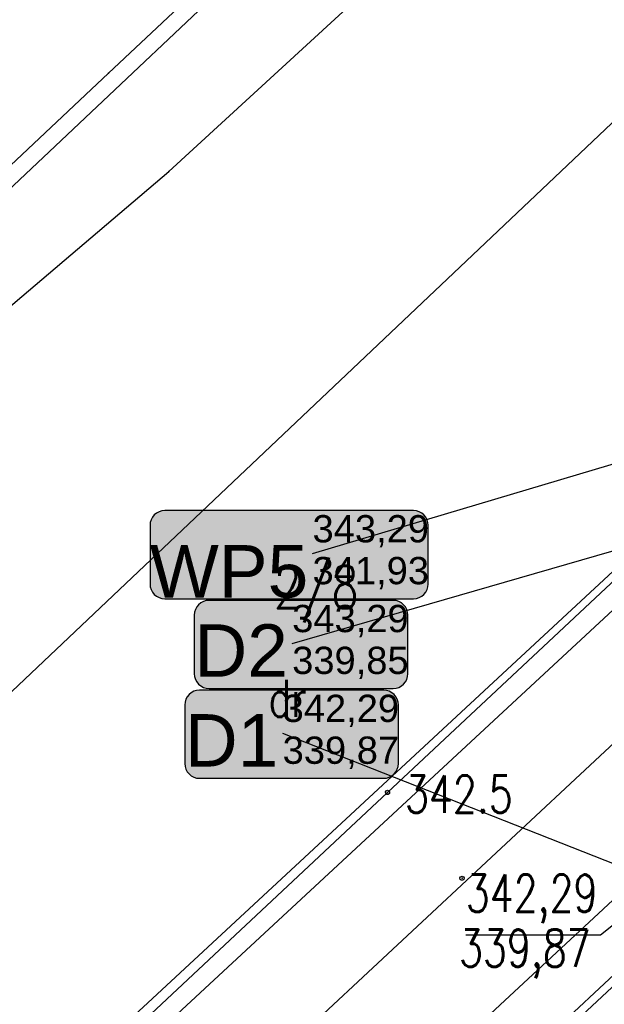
# Model space of a CAD drawing. Extents: x 5552506 to 5553307, y 5642054 to 5642708.
# Tile 38 of 72: x 5552828 to 5552841, y 5642494 to 5642517. Entities that reach past the tile are written whole.
import ezdxf
from ezdxf.enums import TextEntityAlignment as Align
from ezdxf.lldxf.tags import DXFTag

# ---------------------------------------------------------------- set-up
doc = ezdxf.new("R2010")
doc.units = 0
doc.header["$MEASUREMENT"] = 0
doc.layers.add('A_SC_WID', color=1, linetype='Continuous', lineweight=18)
for name, color, linetype in [('EGB_DzialkaEwidencyjna', 7, 'Continuous'), ('EGB_KonturUzytkuGruntowego', 7, 'Continuous'), ('GES_PrzewodTelekomunikacyjny', 7, 'Continuous'), ('GES_Rzedna', 7, 'Continuous'), ('IS_Węzeł_sieci_kanalizacyjnej_-_opisy', 7, 'Continuous'), ('OT_Komunikacja', 7, 'Continuous'), ('OT_Ogrodzenia', 7, 'Continuous'), ('OT_Rzedna', 7, 'Continuous'), ('OT_Skarpa', 7, 'Continuous')]:
    doc.layers.add(name, color=color, linetype=linetype)
doc.styles.get("Standard").update_dxf_attribs({"font": 'arial.ttf'})
doc.styles.add('STYL_ARIAL', font='simplex', dxfattribs={"width": 0.75, "oblique": 0.1})
tags = doc.linetypes.add('SOLID', pattern=[10, 10, 0]).pattern_tags.tags
tags[6:7] = [DXFTag(74, 4), DXFTag(75, 0), DXFTag(340, '0'), DXFTag(46, 0.0), DXFTag(50, 0.0), DXFTag(44, 0.0), DXFTag(45, 0.0)]
tags[4:5] = [DXFTag(74, 4), DXFTag(75, 0), DXFTag(340, '0'), DXFTag(46, 0.0), DXFTag(50, 0.0), DXFTag(44, 0.0), DXFTag(45, 0.0)]

# ---------------------------------------------------------------- blocks, each defined once
blk = doc.blocks.new('RTPW01')
at = {"color": 7}
blk.add_polyline3d([(0, 0.1, 0), (0.0643, 0.0766, 0), (0.0985, 0.0174, 0), (0.0866, -0.05, 0), (0.0342, -0.094, 0), (-0.0342, -0.094, 0), (-0.0866, -0.05, 0), (-0.0985, 0.0174, 0), (-0.0643, 0.0766, 0), (0, 0.1, 0)], dxfattribs=at)

msp = doc.modelspace()

# ---------------------------------------------------------------- hatches: boundary and pattern name
at = {"layer": 'IS_Węzeł_sieci_kanalizacyjnej_-_opisy', "linetype": 'SOLID', "ltscale": 0.01, "true_color": 0xffffff}
h = msp.add_hatch(color=7, dxfattribs=at)
edge = h.paths.add_edge_path()
edge.add_arc((5552836.91139, 5642503.93591), 0.345, 270, 360)
edge.add_line((5552837.25639, 5642503.93591), (5552837.25639, 5642505.31591))
edge.add_arc((5552836.91139, 5642505.31591), 0.345, 0, 90)
edge.add_line((5552836.91139, 5642505.66091), (5552831.06139, 5642505.66091))
edge.add_arc((5552831.06139, 5642505.31591), 0.345, 90, 180)
edge.add_line((5552830.71639, 5642505.31591), (5552830.71639, 5642503.93591))
edge.add_arc((5552831.06139, 5642503.93591), 0.345, 180, 270)
edge.add_line((5552831.06139, 5642503.59091), (5552836.91139, 5642503.59091))
h = msp.add_hatch(color=7, dxfattribs=at)
edge = h.paths.add_edge_path()
edge.add_arc((5552836.43292, 5642501.82643), 0.345, 270, 360)
edge.add_line((5552836.77792, 5642501.82643), (5552836.77792, 5642503.20643))
edge.add_arc((5552836.43292, 5642503.20643), 0.345, 0, 90)
edge.add_line((5552836.43292, 5642503.55143), (5552832.10292, 5642503.55143))
edge.add_arc((5552832.10292, 5642503.20643), 0.345, 90, 180)
edge.add_line((5552831.75792, 5642503.20643), (5552831.75792, 5642501.82643))
edge.add_arc((5552832.10292, 5642501.82643), 0.345, 180, 270)
edge.add_line((5552832.10292, 5642501.48143), (5552836.43292, 5642501.48143))
h = msp.add_hatch(color=7, dxfattribs=at)
edge = h.paths.add_edge_path()
edge.add_arc((5552836.20858, 5642499.71518), 0.345, 270, 360)
edge.add_line((5552836.55358, 5642499.71518), (5552836.55358, 5642501.09518))
edge.add_arc((5552836.20858, 5642501.09518), 0.345, 0, 90)
edge.add_line((5552836.20858, 5642501.44018), (5552831.87858, 5642501.44018))
edge.add_arc((5552831.87858, 5642501.09518), 0.345, 90, 180)
edge.add_line((5552831.53358, 5642501.09518), (5552831.53358, 5642499.71518))
edge.add_arc((5552831.87858, 5642499.71518), 0.345, 180, 270)
edge.add_line((5552831.87858, 5642499.37018), (5552836.20858, 5642499.37018))

# ---------------------------------------------------------------- linework, layer by layer
at = {"color": 7}
for p in [(5552829.74, 5642515.94), (5552831.16, 5642513.63), (5552836.3, 5642499.04, 342.5), (5552838.05, 5642497.02, 342.2)]:
    msp.add_point(p, dxfattribs=at)
at = {"layer": 'A_SC_WID', "lineweight": 30}
for p, q in [((5552805.17622, 5642469.5589), (5552853.10407, 5642513.99831)), ((5552808.58337, 5642465.89947), (5552856.50365, 5642510.33187))]:
    msp.add_line(p, q, dxfattribs=at)
at = {"layer": 'EGB_DzialkaEwidencyjna', "color": 7}
for points in [[(5552958.94, 5642708.5, 0), (5552949.75, 5642699.25, 0), (5552876.93, 5642630.7, 0), (5552839.9, 5642595.84, 0), (5552831.63, 5642587.94, 0), (5552834.69, 5642584.7, 0), (5552825.7, 5642576.22, 0), (5552772.01, 5642525.59, 0), (5552764.24, 5642518.12, 0), (5552759.51, 5642513.99, 0), (5552727.01, 5642483.26, 0), (5552694.29, 5642452.93, 0), (5552689.56, 5642449.15, 0), (5552664.64, 5642359.07, 0), (5552675.43, 5642367.51, 0), (5552770.24, 5642441.64, 0), (5552772.72, 5642449.58, 0), (5552922.27, 5642591.19, 0), (5552932.82, 5642601.16, 0), (5552935.76, 5642615.88, 0), (5552950.18, 5642667.8, 0), (5552957.64, 5642697.83, 0), (5552958.94, 5642708.5, 0)], [(5552922.27, 5642591.19, 0), (5552772.72, 5642449.58, 0), (5552770.24, 5642441.64, 0), (5552790.45, 5642458.63, 0), (5552811.5, 5642476.33, 0), (5552860.87, 5642522.11, 0), (5552863.43, 5642524.49, 0), (5552919.43, 5642578.87, 0), (5552922.27, 5642591.19, 0)], [(5552860.87, 5642522.11, 0), (5552811.5, 5642476.33, 0), (5552790.45, 5642458.63, 0), (5552801.43, 5642448.13, 0), (5552806.15, 5642452.34, 0), (5552821.01, 5642466.78, 0), (5552868.91, 5642513.83, 0), (5552860.87, 5642522.11, 0)]]:
    msp.add_polyline3d(points, dxfattribs=at)
at = {"layer": 'EGB_KonturUzytkuGruntowego', "color": 3}
msp.add_polyline3d([(5552817.83, 5642432.34, 0), (5552830.74, 5642439.96, 0), (5552839.1, 5642445.07, 0), (5552842.11, 5642445.56, 0), (5552869.22, 5642449.98, 0), (5552865.87, 5642471.42, 0), (5552889.45, 5642492.68, 0), (5552884.57, 5642497.71, 0), (5552879.14, 5642503.3, 0), (5552868.91, 5642513.83, 0), (5552860.87, 5642522.11, 0), (5552811.5, 5642476.33, 0), (5552790.5309, 5642458.698, 0), (5552790.45, 5642458.63, 0), (5552801.43, 5642448.13, 0), (5552811.55, 5642438.45, 0), (5552814.16, 5642435.96, 0), (5552817.83, 5642432.34, 0)], dxfattribs=at)
at = {"layer": 'GES_PrzewodTelekomunikacyjny', "color": 30}
for points in [[(5552761, 5642448.69, 0), (5552778.49, 5642464.98, 0), (5552792.63, 5642478.48, 0), (5552796.62, 5642481.96, 0), (5552808.24, 5642492.98, 0), (5552819.9, 5642503.64, 0), (5552827.01, 5642510.11, 0), (5552831.16, 5642513.63, 0), (5552851.52, 5642532.32, 0), (5552863.9, 5642544.86, 0)], [(5552846.694, 5642531.848, 0), (5552829.74, 5642515.94, 0), (5552804.28, 5642491.97, 0), (5552794.8, 5642483.28, 0)]]:
    msp.add_polyline3d(points, dxfattribs=at)
at = {"layer": 'GES_Rzedna', "color": 7}
msp.add_polyline3d([(5552838.14, 5642495.695, 0), (5552841.3044, 5642495.695, 0), (5552842.22, 5642496.42, 0)], dxfattribs=at)
at = {"layer": 'IS_Węzeł_sieci_kanalizacyjnej_-_opisy', "color": 211, "linetype": 'SOLID', "ltscale": 0.01}
for p, q in [((5552834.53639, 5642504.65091), (5552858.70399, 5642511.85871)), ((5552834.05792, 5642502.54143), (5552855.90182, 5642508.84363)), ((5552833.83358, 5642500.43018), (5552842.71458, 5642496.92908))]:
    msp.add_line(p, q, dxfattribs=at)
for points in [[(5552831.06139, 5642503.59091), (5552836.91139, 5642503.59091, 0.414214), (5552837.25639, 5642503.93591), (5552837.25639, 5642505.31591, 0.414214), (5552836.91139, 5642505.66091), (5552831.06139, 5642505.66091, 0.414214), (5552830.71639, 5642505.31591), (5552830.71639, 5642503.93591, 0.414214), (5552831.06139, 5642503.59091)], [(5552832.10292, 5642501.48143), (5552836.43292, 5642501.48143, 0.414214), (5552836.77792, 5642501.82643), (5552836.77792, 5642503.20643, 0.414214), (5552836.43292, 5642503.55143), (5552832.10292, 5642503.55143, 0.414214), (5552831.75792, 5642503.20643), (5552831.75792, 5642501.82643, 0.414214), (5552832.10292, 5642501.48143)], [(5552831.87858, 5642499.37018), (5552836.20858, 5642499.37018, 0.414214), (5552836.55358, 5642499.71518), (5552836.55358, 5642501.09518, 0.414214), (5552836.20858, 5642501.44018), (5552831.87858, 5642501.44018, 0.414214), (5552831.53358, 5642501.09518), (5552831.53358, 5642499.71518, 0.414214), (5552831.87858, 5642499.37018)]]:
    msp.add_lwpolyline(points, format="xyb", dxfattribs=at)
at = {"layer": 'OT_Komunikacja', "color": 7}
for points in [[(5552835.09, 5642430.45, 0), (5552835.43, 5642431.17, 0), (5552835.76, 5642432.42, 0), (5552835.33, 5642434.8, 0), (5552833.82, 5642437.6, 0), (5552832.49, 5642440.3, 0), (5552831.37, 5642441.7, 0), (5552829.54, 5642442.7, 0), (5552827.78, 5642443.06, 0), (5552825.37, 5642442.42, 0), (5552823.82, 5642441.48, 0), (5552820.12, 5642438.21, 0), (5552798.98, 5642460.53, 0), (5552831.66, 5642490.91, 0), (5552856.03, 5642513.63, 0), (5552860.34, 5642508.67, 0), (5552861.49, 5642507.85, 0), (5552863.4, 5642507.09, 0)], [(5552828.04, 5642481.92, 0), (5552838.99, 5642492.05, 0), (5552852.24, 5642504.41, 0), (5552853.72, 5642505.13, 0), (5552855.38, 5642505.61, 0), (5552856.96, 5642505.2, 0), (5552854.86, 5642503.11, 0)]]:
    msp.add_polyline3d(points, dxfattribs=at)
at = {"layer": 'OT_Ogrodzenia', "color": 7}
for points in [[(5552817.88, 5642432.55, 0), (5552812.25, 5642437.82, 0), (5552791.78, 5642457.4, 341.6), (5552808.93, 5642473.51, 341.7), (5552821.72, 5642485.39, 342), (5552836.3, 5642499.04, 342.5), (5552861.82, 5642522.92, 343.2), (5552873.7, 5642510.17, 343.7)], [(5552840.28, 5642490.96, 0), (5552839.02, 5642492.32, 0), (5552852.1, 5642504.54, 0), (5552853.36, 5642503.19, 0)]]:
    msp.add_polyline3d(points, dxfattribs=at)
at = {"layer": 'OT_Skarpa', "color": 7}
msp.add_polyline3d([(5552761.02, 5642450.16, 0), (5552774.04, 5642462.54, 0), (5552783.3, 5642471.44, 0), (5552792.01, 5642479.55, 0), (5552797.36, 5642484.46, 0), (5552809.98, 5642496.53, 0), (5552818.76, 5642504.75, 0), (5552827.51, 5642513.3, 0), (5552834.1, 5642519.53, 0), (5552840.64, 5642525.76, 0), (5552855.66, 5642539.85, 0), (5552860.81, 5642544.76, 0)], dxfattribs=at)

# ---------------------------------------------------------------- block references
at = {"color": 7, "xscale": 0.5, "yscale": 0.5}
for p in [(5552836.3, 5642499.04), (5552838.05, 5642497.02)]:
    msp.add_blockref('RTPW01', p, dxfattribs=at)

# ---------------------------------------------------------------- texts
at = {"layer": 'EGB_DzialkaEwidencyjna', "color": 7, "style": 'STYL_ARIAL', "width": 0.75}
msp.add_text('2/8', height=1, dxfattribs=at).set_placement((5552833.63, 5642503.0656), align=Align.BOTTOM_LEFT)
at = {"layer": 'EGB_DzialkaEwidencyjna', "color": 80, "style": 'STYL_ARIAL', "width": 0.75}
msp.add_text('dr', height=0.875, dxfattribs=at).set_placement((5552833.5, 5642500.5486), align=Align.BOTTOM_LEFT)
at = {"layer": 'GES_Rzedna', "color": 7, "style": 'STYL_ARIAL', "width": 0.75}
for s, p in [('342,29', (5552838.14, 5642495.9686)), ('339,87', (5552837.98, 5642494.6786))]:
    msp.add_text(s, height=0.875, dxfattribs=at).set_placement(p, align=Align.BOTTOM_LEFT)
at = {"layer": 'IS_Węzeł_sieci_kanalizacyjnej_-_opisy', "color": 211, "linetype": 'SOLID', "ltscale": 0.01}
for s, insert, char_height, attachment_point in [('\\fArial|b0|i0;343,29', (5552834.53639, 5642504.79491), 0.6408, 7), ('\\fArial|b0|i0;WP5', (5552834.43639, 5642503.60091), 1.2312, 9), ('\\fArial|b0|i0;341,93', (5552834.53639, 5642504.57171), 0.6408, 1), ('\\fArial|b0|i0;343,29', (5552834.05792, 5642502.68543), 0.6408, 7), ('\\fArial|b0|i0;D2', (5552833.95792, 5642501.75783), 1.2312, 9), ('\\fArial|b0|i0;339,85', (5552834.05792, 5642502.46223), 0.6408, 1), ('\\fArial|b0|i0;342,29', (5552833.83358, 5642500.57418), 0.6408, 7), ('\\fArial|b0|i0;D1', (5552833.73358, 5642499.64658), 1.2312, 9), ('\\fArial|b0|i0;339,87', (5552833.83358, 5642500.35098), 0.6408, 1)]:
    msp.add_mtext(s, dxfattribs=dict(at, insert=insert, char_height=char_height, attachment_point=attachment_point))
at = {"layer": 'OT_Rzedna', "color": 7, "style": 'STYL_ARIAL', "width": 0.75}
msp.add_text('342.5', height=0.875, dxfattribs=at).set_placement((5552836.71, 5642498.2986), align=Align.BOTTOM_LEFT)

doc.saveas('drawing.dxf')
